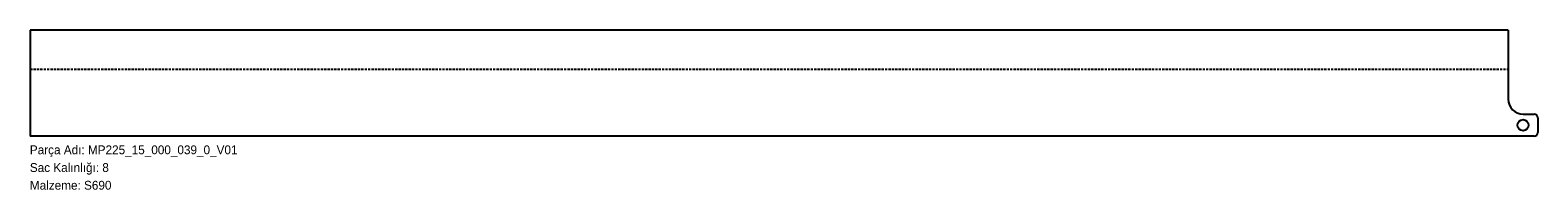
# Model space of a CAD drawing. Header units: millimetres. Extents: x 0 to 2040, y -72 to 144.
import ezdxf

# ---------------------------------------------------------------- set-up
doc = ezdxf.new("R2010")
doc.units = ezdxf.units.MM
for name, pattern in [('SLD-Katı', [0]), ('SLD-Kesik', [4.572, 3.048, -1.524]), ('SLD-Sürekli', [0])]:
    doc.linetypes.add(name, pattern=pattern)
doc.layers.add('METIN', color=96, linetype='SLD-Katı')
doc.styles.add('SLDTEXTSTYLE0', font='ARIAL.TTF', dxfattribs={"width": 0.948, "bigfont": 'bigfont'})
doc.styles.add('SLDTEXTSTYLE1', font='ARIAL.TTF', dxfattribs={"width": 0.948})

msp = doc.modelspace()

# ---------------------------------------------------------------- linework, layer by layer
at = {"color": 7, "linetype": 'SLD-Sürekli', "lineweight": 25}
for p, q in [((2000.4, 144.1), (0.4, 144.1)), ((0.4, 144.1), (0.4, 0.4)), ((2000.4, 144.1), (2000.4, 50.4)), ((2020.4, 30.4), (2035.4, 30.4)), ((2040.4, 25.4), (2040.4, 5.4)), ((2035.4, 0.4), (0.4, 0.4))]:
    msp.add_line(p, q, dxfattribs=at)
at = {"color": 7, "linetype": 'SLD-Kesik'}
msp.add_line((0.4, 91.3), (2000.4, 91.3), dxfattribs=at)
at = {"color": 7, "linetype": 'SLD-Sürekli', "lineweight": 25}
msp.add_circle((2020.4, 15.4), 7.5, dxfattribs=at)
for centre, radius, start, end in [((2020.4, 50.4), 20, 180, 270), ((2035.4, 25.4), 5, 0, 90), ((2035.4, 5.4), 5, 270, 0)]:
    msp.add_arc(centre, radius, start, end, dxfattribs=at)

# ---------------------------------------------------------------- texts
at = {"layer": 'METIN', "char_height": 12, "attachment_point": 1}
for s, insert, style in [('Parça Adı: MP225_15_000_039_0_V01', (0, -12), 'SLDTEXTSTYLE0'), ('Sac Kalınlığı: 8', (0, -36), 'SLDTEXTSTYLE0'), ('Malzeme: S690', (0, -60), 'SLDTEXTSTYLE1')]:
    msp.add_mtext(s, dxfattribs=dict(at, insert=insert, style=style))

doc.saveas('drawing.dxf')
